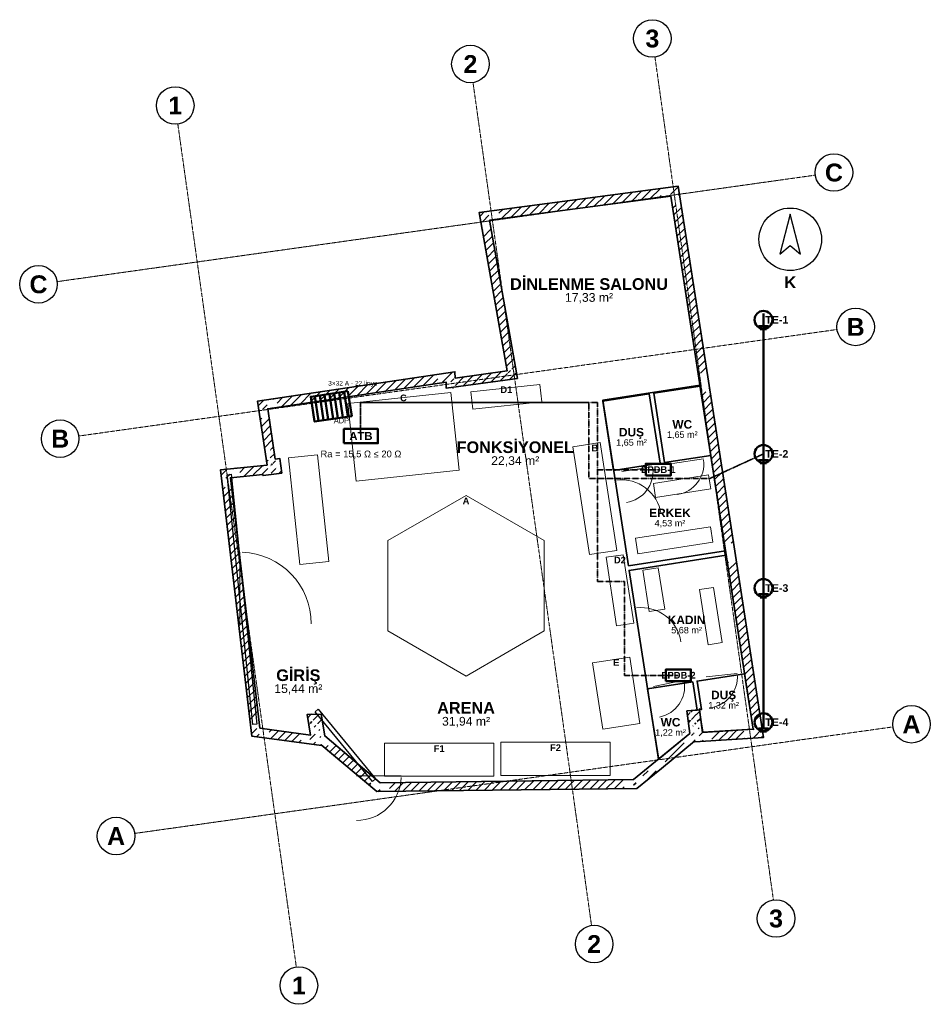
# Model space of a CAD drawing. Header units: millimetres. Extents: x -4681 to 15681, y -5011 to 17012.
import ezdxf
from ezdxf.enums import TextEntityAlignment as Align

# ---------------------------------------------------------------- set-up
doc = ezdxf.new("R2010")
doc.units = ezdxf.units.MM
doc.linetypes.add('DASHDOT', pattern=[3.556, 2.54, -0.508, 0, -0.508])
for name, color, linetype, lineweight in [('A-CEPHE', 5, 'Continuous', 25), ('A-DUVAR-MEVCUT', 8, 'Continuous', 35), ('A-DUVAR-YENI', 1, 'Continuous', 35), ('A-EKIPMAN', 9, 'Continuous', 18), ('A-KAPI', 8, 'Continuous', 18), ('A-MOBILYA', 9, 'Continuous', 18), ('A-YAZI', 7, 'Continuous', 13), ('E-PANO', 7, 'Continuous', 50), ('E-TOPRAK-BARA', 3, 'Continuous', 50), ('E-TOPRAK-ELEKTROT', 3, 'Continuous', 50), ('E-TOPRAK-ILETKEN', 3, 'DASHDOT', 35), ('E-TOPRAK-SERIT', 3, 'Continuous', 50), ('E-TOPRAK-YAZI', 3, 'Continuous', 13), ('G-AKS-BALON', 8, 'Continuous', 25), ('G-AKS-HAT', 8, 'DASHDOT', 18), ('G-KUZEY', 7, 'Continuous', 25)]:
    doc.layers.add(name, color=color, linetype=linetype, lineweight=lineweight)
doc.styles.add('GYM', font='arial.ttf')
doc.styles.add('GYM-B', font='arialbd.ttf')

# ---------------------------------------------------------------- blocks, each defined once
blk = doc.blocks.new('G_KUZEY')
blk.add_lwpolyline([(0, 560), (-230, -330), (0, -140), (230, -330)], close=True)
blk.add_circle((0, 0), 700)
at = {"style": 'GYM-B'}
blk.add_text('K', height=260, dxfattribs=at).set_placement((0, -960), align=Align.MIDDLE_CENTER)
blk = doc.blocks.new('E_PANO')
for p, q in [((-330, -280), (-330, 280)), ((-220, -280), (-220, 280)), ((-110, -280), (-110, 280)), ((0, -280), (0, 280)), ((110, -280), (110, 280)), ((220, -280), (220, 280)), ((330, -280), (330, 280))]:
    blk.add_line(p, q)
blk.add_lwpolyline([(-420, -280), (420, -280), (420, 280), (-420, 280)], close=True)
at = {"style": 'GYM'}
for tag, p, height in [('KOD', (0, 380), 120), ('TANIM', (0, -470), 105)]:
    blk.add_attdef(tag, p, '', height=height, dxfattribs=at)

msp = doc.modelspace()

# ---------------------------------------------------------------- hatches: boundary and pattern name
at = {"layer": 'A-DUVAR-MEVCUT'}
h = msp.add_hatch(dxfattribs=at)
h.set_pattern_fill('ANSI31', scale=40)
h.paths.add_polyline_path([(756, 6840), (760, 6814), (957, 6846), (953, 6872)])
h.paths.add_polyline_path([(970, 6843), (760, 6814), (756, 6840), (550, 6819), (550, 7020), (588, 7024), (970, 7024)])
h.paths.add_polyline_path([(760, 6814), (1178, 6873), (1150, 7071), (732, 7012)])
h.paths.add_polyline_path([(1149, 7083), (1178, 6873), (968, 6843), (968, 7083)])
h.paths.add_polyline_path([(1178, 6873), (1133, 7198), (935, 7171), (979, 6845)])
h.paths.add_polyline_path([(999, 7408), (1032, 7185), (1133, 7198), (1162, 6988), (923, 6988), (923, 7408)])
h.paths.add_polyline_path([(1133, 7198), (1032, 7185), (1058, 6986), (1159, 6999)])
h.paths.add_polyline_path([(1001, 7395), (1032, 7185), (1133, 7198), (1164, 6975), (822, 6975), (822, 7047), (850, 7050), (822, 7237), (822, 7395)])
h.paths.add_polyline_path([(1032, 7185), (864, 8310), (666, 8281), (834, 7155)])
h.paths.add_polyline_path([(1074, 8342), (864, 8310), (895, 8100), (693, 8100), (654, 8362), (654, 8481), (916, 8520), (1074, 8520)])
h.paths.add_polyline_path([(864, 8310), (4855, 8908), (4826, 9106), (834, 8508)])
h.paths.add_polyline_path([(4645, 9079), (4907, 9118), (5051, 9118), (5053, 8996), (5065, 8998), (5065, 8796), (4858, 8767), (4855, 8908), (4645, 8877)])
h.paths.add_polyline_path([(4855, 8908), (4858, 8767), (5058, 8772), (5055, 8912)])
h.paths.add_polyline_path([(5068, 8977), (5068, 8796), (4858, 8767), (4855, 8908), (4648, 8877), (4648, 8977)])
h.paths.add_polyline_path([(4858, 8767), (6449, 8988), (6422, 9186), (4831, 8965)])
h.paths.add_polyline_path([(6412, 9198), (6449, 8988), (6239, 8959), (6239, 9198)])
h.paths.add_polyline_path([(6449, 8988), (5826, 12526), (5629, 12492), (6252, 8954)])
h.paths.add_polyline_path([(6036, 12554), (5826, 12526), (5863, 12316), (5660, 12316), (5616, 12566), (5616, 12700), (5888, 12736), (6036, 12736)])
h.paths.add_polyline_path([(5826, 12526), (9876, 13066), (9849, 13265), (5800, 12725)])
h.paths.add_polyline_path([(9908, 12856), (9876, 13066), (9666, 13038), (9666, 13240), (9938, 13276), (10046, 13276), (10086, 13017), (10086, 12856)])
h.paths.add_polyline_path([(9876, 13066), (10521, 8898), (10719, 8928), (10073, 13097)])
h.paths.add_polyline_path([(10554, 8688), (10521, 8898), (10489, 9108), (10691, 9108), (10719, 8928), (10731, 8848), (10731, 8688)])
h.paths.add_polyline_path([(10521, 8898), (11111, 5092), (11308, 5122), (10719, 8928)])
h.paths.add_polyline_path([(11143, 4882), (11111, 5092), (11078, 5302), (11281, 5302), (11308, 5122), (11321, 5042), (11321, 4882)])
h.paths.add_polyline_path([(11111, 5092), (11722, 1144), (11920, 1174), (11308, 5122)])
h.paths.add_polyline_path([(11512, 1131), (11722, 1144), (11690, 1354), (11892, 1354), (11932, 1095), (11932, 957), (11570, 934), (11512, 934)])
h.paths.add_polyline_path([(11722, 1144), (10589, 1072), (10601, 873), (11735, 944)])
h.paths.add_polyline_path([(10379, 1282), (10562, 1282), (10589, 1072), (10799, 1086), (10799, 885), (10436, 862), (10414, 862), (10412, 877), (10394, 862), (10379, 862)])
h.paths.add_polyline_path([(10589, 1072), (10524, 1577), (10326, 1552), (10390, 1047)])
h.paths.add_polyline_path([(10314, 1367), (10314, 1558), (10524, 1577), (10551, 1367)])
h.paths.add_polyline_path([(10524, 1577), (10239, 1552), (10257, 1352), (10542, 1378)])
h.paths.add_polyline_path([(10449, 1342), (10266, 1342), (10239, 1552), (10449, 1570)])
h.paths.add_polyline_path([(10239, 1552), (10303, 1047), (10502, 1072), (10437, 1577)])
h.paths.add_polyline_path([(10093, 875), (10303, 1047), (10277, 1257), (10513, 1257), (10513, 867), (10414, 861), (10412, 877), (10363, 837), (10093, 837)])
h.paths.add_polyline_path([(10303, 1047), (9540, 421), (9667, 266), (10430, 892)])
h.paths.add_polyline_path([(9330, 248), (9540, 421), (9750, 593), (9750, 334), (9667, 266), (9600, 211), (9330, 211)])
h.paths.add_polyline_path([(9540, 421), (9046, 15), (9173, -139), (9667, 266)])
h.paths.add_polyline_path([(9256, -71), (9119, -184), (8836, -187), (8836, 13), (9046, 15), (9256, 188)])
h.paths.add_polyline_path([(9046, 15), (3378, -54), (3381, -253), (9049, -185)])
h.paths.add_polyline_path([(3588, -251), (3306, -254), (3168, -138), (3168, 124), (3378, -54), (3588, -51)])
h.paths.add_polyline_path([(3378, -54), (2142, 991), (2013, 839), (3249, -206)])
h.paths.add_polyline_path([(1932, 796), (1932, 1201), (2106, 1201), (2142, 991), (2352, 814), (2352, 781), (2080, 781), (2063, 796), (2066, 781), (2041, 781)])
h.paths.add_polyline_path([(2142, 991), (2060, 1478), (1863, 1445), (1944, 958)])
h.paths.add_polyline_path([(1850, 1268), (1850, 1474), (2060, 1478), (2095, 1268)])
h.paths.add_polyline_path([(2060, 1478), (1747, 1471), (1752, 1271), (2064, 1278)])
h.paths.add_polyline_path([(1957, 1261), (1782, 1261), (1747, 1471), (1957, 1476)])
h.paths.add_polyline_path([(1747, 1471), (1824, 1012), (2021, 1046), (1944, 1504)])
h.paths.add_polyline_path([(2034, 1222), (2034, 802), (1884, 802), (1614, 839), (1614, 1041), (1824, 1012), (1789, 1222)])
h.paths.add_polyline_path([(1824, 1012), (689, 1166), (662, 968), (1797, 814)])
h.paths.add_polyline_path([(664, 1376), (689, 1166), (899, 1138), (899, 957), (749, 957), (508, 989), (479, 1240), (479, 1376)])
h.paths.add_polyline_path([(689, 1166), (32, 6768), (-166, 6745), (490, 1143)])
h.paths.add_polyline_path([(242, 6789), (32, 6768), (57, 6558), (-144, 6558), (-178, 6842), (-178, 6948), (123, 6978), (242, 6978)])
h.paths.add_polyline_path([(32, 6768), (756, 6840), (736, 7039), (13, 6967)])
h.paths.add_polyline_path([(966, 6843), (760, 6814), (756, 6840), (546, 6819), (546, 7020), (847, 7050), (966, 7050)])

# ---------------------------------------------------------------- linework, layer by layer
at = {"layer": 'A-CEPHE'}
for points in [[(-45, 6835), (45, 6845), (625, 1255), (535, 1245)], [(3275, 29), (3205, -29), (1925, 1531), (1995, 1589)]]:
    msp.add_lwpolyline(points, close=True, dxfattribs=at)
at = {"layer": 'A-DUVAR-MEVCUT'}
for points in [[(850, 7050), (636, 8479), (5050, 9139), (5053, 8996), (6216, 9158), (5593, 12697), (10043, 13291), (10719, 8928), (11308, 5122), (11953, 958), (10414, 861), (10412, 877), (9667, 266), (9119, -184), (3306, -254), (2063, 796), (2066, 778), (508, 989), (-190, 6947)], [(756, 6840), (760, 6814), (1178, 6873), (1133, 7198), (1032, 7185), (864, 8310), (4855, 8908), (4858, 8767), (6449, 8988), (5826, 12526), (9876, 13066), (10521, 8898), (11111, 5092), (11722, 1144), (10589, 1072), (10524, 1577), (10239, 1552), (10303, 1047), (9540, 421), (9046, 15), (3378, -54), (2142, 991), (2060, 1478), (1747, 1471), (1824, 1012), (689, 1166), (32, 6768)]]:
    msp.add_lwpolyline(points, close=True, dxfattribs=at)
at = {"layer": 'A-DUVAR-YENI'}
for points in [[(8930, 4796), (11104, 5132), (10531, 8838), (8357, 8499)], [(10534, 8818), (10774, 7266), (9736, 7105), (9496, 8658)], [(8360, 8482), (9397, 8643), (9638, 7090), (8600, 6929)], [(9604, 473), (10303, 1047), (10239, 1552), (10524, 1577), (10589, 1072), (11722, 1144), (11120, 5032), (8946, 4695)], [(10559, 1306), (10524, 1577), (10519, 1598), (10541, 1580), (10566, 1584), (10467, 2217), (11530, 2383), (11722, 1144), (10595, 1073)], [(10303, 1047), (9634, 498), (9601, 492), (9359, 2045), (10369, 2202), (10467, 1572), (10239, 1552)]]:
    msp.add_lwpolyline(points, close=True, dxfattribs=at)
at = {"layer": 'A-EKIPMAN'}
for points in [[(6991, 8468), (6950, 8856), (5409, 8692), (5450, 8304)], [(4960, 8673), (2654, 8427), (2840, 6687), (5146, 6933)], [(8302, 7553), (7689, 7459), (8058, 5047), (8671, 5141)], [(5300, 6370), (3551, 5360), (3551, 3340), (5300, 2330), (7049, 3340), (7049, 5360)], [(8816, 5046), (8430, 4987), (8664, 3454), (9050, 3513)], [(9189, 1272), (8962, 2755), (8131, 2628), (8358, 1145)], [(5925, 90), (5925, 830), (3475, 830), (3475, 90)], [(8525, 110), (8525, 850), (6075, 850), (6075, 110)]]:
    msp.add_lwpolyline(points, close=True, dxfattribs=at)
at = {"layer": 'A-KAPI'}
for p, q in [((9917, 7082), (10609, 7190)), ((8781, 6906), (9473, 7014)), ((8772, 5822), (8634, 6712)), ((240, 3500), (240, 5100)), ((9216, 2962), (9078, 3852)), ((9488, 2100), (10174, 2238)), ((10668, 2314), (11364, 2392)), ((2850, 100), (3850, 100))]:
    msp.add_line(p, q, dxfattribs=at)
for centre, radius, start, end in [((9917, 7082), 700, -81.2, 6.8), ((8781, 6906), 700, -81.2, 6.8), ((8772, 5822), 900, 8.8, 96.8), ((240, 3500), 1600, 0, 88), ((9216, 2962), 900, 8.8, 96.8), ((9488, 2100), 700, -78.6, 9.4), ((10668, 2314), 700, -83.6, 4.4), ((2850, 100), 1000, -90, -2)]:
    msp.add_arc(centre, radius, start, end, dxfattribs=at)
at = {"layer": 'A-MOBILYA'}
for points in [[(1978, 7277), (1331, 7209), (1582, 4823), (2229, 4891)], [(9489, 6642), (9538, 6326), (10774, 6518), (10725, 6834)], [(9088, 5412), (9142, 5066), (10822, 5326), (10768, 5672)], [(9599, 4752), (9254, 4699), (9397, 3775), (9743, 3829)], [(10836, 4315), (10520, 4266), (10713, 3031), (11029, 3080)]]:
    msp.add_lwpolyline(points, close=True, dxfattribs=at)
at = {"layer": 'E-TOPRAK-BARA'}
for points in [[(2570, 7540), (3330, 7540), (3330, 7860), (2570, 7860)], [(9320, 6820), (9880, 6820), (9880, 7080), (9320, 7080)], [(9770, 2220), (10330, 2220), (10330, 2480), (9770, 2480)]]:
    msp.add_lwpolyline(points, close=True, dxfattribs=at)
at = {"layer": 'E-TOPRAK-ELEKTROT'}
for p, q in [((11950, 10160), (11950, 10440)), ((11840, 10160), (12060, 10160)), ((11880, 10090), (12020, 10090)), ((11950, 7160), (11950, 7440)), ((11840, 7160), (12060, 7160)), ((11880, 7090), (12020, 7090)), ((11950, 4160), (11950, 4440)), ((11840, 4160), (12060, 4160)), ((11880, 4090), (12020, 4090)), ((11950, 1160), (11950, 1440)), ((11840, 1160), (12060, 1160)), ((11880, 1090), (12020, 1090))]:
    msp.add_line(p, q, dxfattribs=at)
for centre in [(11950, 10300), (11950, 7300), (11950, 4300), (11950, 1300)]:
    msp.add_circle(centre, 200, dxfattribs=at)
at = {"layer": 'E-TOPRAK-ILETKEN'}
msp.add_line((11950, 7300), (10743, 6747), dxfattribs=at)
for points in [[(10743, 6747), (8043, 6747), (8043, 8447), (2943, 8447), (2943, 7747)], [(2943, 7747), (2943, 8447), (8243, 8447), (8243, 6947), (9643, 6947)], [(2943, 7747), (2943, 8447), (8243, 8447), (8243, 4447), (8843, 4447), (8843, 2347), (10043, 2347)]]:
    msp.add_lwpolyline(points, dxfattribs=at)
at = {"layer": 'E-TOPRAK-SERIT'}
msp.add_lwpolyline([(11950, 10300), (11950, 7300), (11950, 4300), (11950, 1300)], dxfattribs=at)
at = {"layer": 'G-AKS-BALON'}
for centre in [(9466, 16592), (5398, 16021), (-1203, 15093), (13527, 13594), (-4261, 11094), (14012, 10141), (-3776, 7641), (15261, 1253), (-2526, -1247), (12232, -3091), (8164, -3663), (1563, -4591)]:
    msp.add_circle(centre, 420, dxfattribs=at)
at = {"layer": 'G-AKS-HAT'}
for p, q in [((12173, -2676), (9524, 16177)), ((8106, -3247), (5456, 15605)), ((1505, -4175), (-1145, 14677)), ((-3845, 11153), (13111, 13536)), ((-3360, 7700), (13596, 10083)), ((-2111, -1189), (14845, 1194))]:
    msp.add_line(p, q, dxfattribs=at)

# ---------------------------------------------------------------- block references
at = {"layer": 'E-PANO'}
ref = msp.add_blockref('E_PANO', (2286, 8362), dxfattribs=dict(at, rotation=188.5))
ref.add_attrib('KOD', 'ADP', (2342, 7986), dxfattribs={"layer": '0', "height": 120, "style": 'GYM'})
ref.add_attrib('TANIM', '3×32 A · 22 linye', (2217, 8827), dxfattribs={"layer": '0', "height": 105, "style": 'GYM'})
at = {"layer": 'G-KUZEY'}
msp.add_blockref('G_KUZEY', (12550, 12100), dxfattribs=at)

# ---------------------------------------------------------------- texts
at = {"layer": 'A-EKIPMAN', "style": 'GYM-B'}
for s, p in [('D1', (6200, 8736)), ('C', (3900, 8553)), ('B', (8180, 7433)), ('A', (5300, 6250)), ('D2', (8740, 4926)), ('E', (8660, 2635)), ('F1', (4700, 710)), ('F2', (7300, 730))]:
    msp.add_text(s, height=150, dxfattribs=at).set_placement(p, align=Align.MIDDLE_CENTER)
at = {"layer": 'A-YAZI'}
for s, height, style, p in [('DİNLENME SALONU', 260, 'GYM-B', (8050, 11100)), ('17,33 m²', 195, 'GYM', (8050, 10800)), ('WC', 190, 'GYM-B', (10135, 7962)), ('DUŞ', 190, 'GYM-B', (8999, 7786)), ('1,65 m²', 145, 'GYM', (10135, 7732)), ('FONKSİYONEL', 260, 'GYM-B', (6400, 7450)), ('1,65 m²', 145, 'GYM', (8999, 7556)), ('22,34 m²', 195, 'GYM', (6400, 7150)), ('ERKEK', 190, 'GYM-B', (9860, 5981)), ('4,53 m²', 145, 'GYM', (9860, 5751)), ('KADIN', 190, 'GYM-B', (10231, 3588)), ('5,68 m²', 145, 'GYM', (10231, 3358)), ('GİRİŞ', 260, 'GYM-B', (1550, 2350)), ('15,44 m²', 195, 'GYM', (1550, 2050)), ('DUŞ', 190, 'GYM-B', (11060, 1908)), ('1,32 m²', 145, 'GYM', (11060, 1678)), ('ARENA', 260, 'GYM-B', (5300, 1620)), ('31,94 m²', 195, 'GYM', (5300, 1320)), ('WC', 190, 'GYM-B', (9873, 1299)), ('1,22 m²', 145, 'GYM', (9873, 1069))]:
    msp.add_text(s, height=height, dxfattribs=dict(at, style=style)).set_placement(p, align=Align.MIDDLE_CENTER)
at = {"layer": 'E-TOPRAK-YAZI'}
for s, height, style, p in [('TE-1', 170, 'GYM-B', (12250, 10300)), ('ATB', 180, 'GYM-B', (2950, 7700)), ('Ra = 15,5 Ω ≤ 20 Ω', 150, 'GYM', (2950, 7300)), ('TE-2', 170, 'GYM-B', (12250, 7300)), ('EPDB-1', 150, 'GYM-B', (9600, 6950)), ('TE-3', 170, 'GYM-B', (12250, 4300)), ('EPDB-2', 150, 'GYM-B', (10050, 2350)), ('TE-4', 170, 'GYM-B', (12250, 1300))]:
    msp.add_text(s, height=height, dxfattribs=dict(at, style=style)).set_placement(p, align=Align.MIDDLE_CENTER)
at = {"layer": 'G-AKS-BALON', "style": 'GYM-B'}
for s, p in [('3', (9466, 16592)), ('2', (5398, 16021)), ('1', (-1203, 15093)), ('C', (13527, 13594)), ('C', (-4261, 11094)), ('B', (14012, 10141)), ('B', (-3776, 7641)), ('A', (15261, 1253)), ('A', (-2526, -1247)), ('3', (12232, -3091)), ('2', (8164, -3663)), ('1', (1563, -4591))]:
    msp.add_text(s, height=399, dxfattribs=at).set_placement(p, align=Align.MIDDLE_CENTER)

doc.saveas('drawing.dxf')
